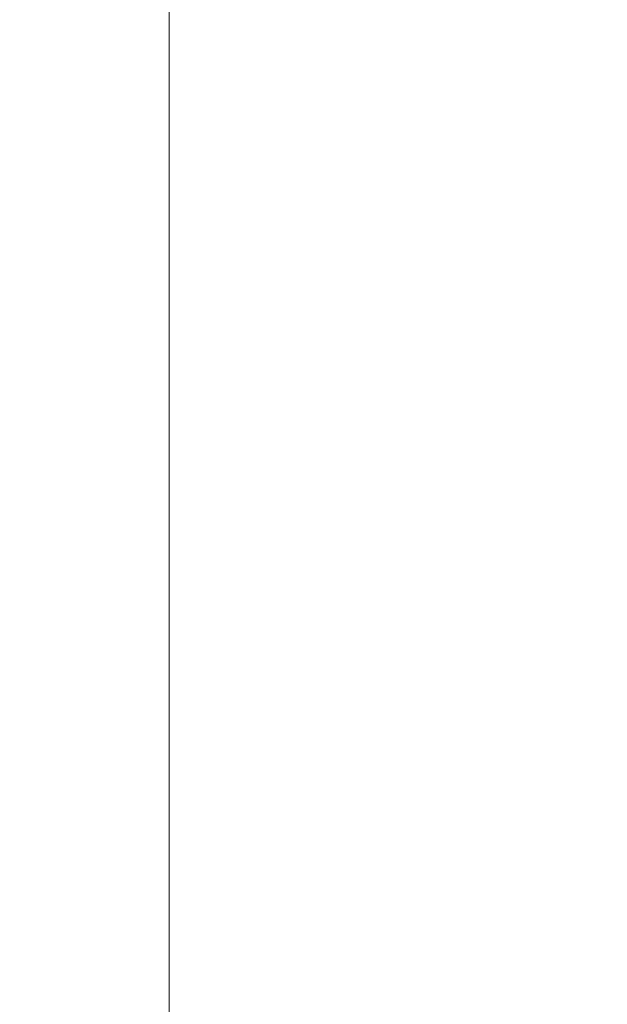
# Model space of a CAD drawing. Header units: millimetres. Extents: x -61176 to 31560, y -11428 to 53287.
# Tile 84 of 124: x -920 to -249, y 23759 to 24882. Entities that reach past the tile are written whole.
import ezdxf

# ---------------------------------------------------------------- set-up
doc = ezdxf.new("R2010")
doc.units = ezdxf.units.MM
doc.layers.add('A-ANNO-DIMS', color=211, linetype='Continuous', lineweight=9)
doc.layers.add('A-ANNO-DIMS-100', color=211, linetype='Continuous', lineweight=9)
doc.styles.add('Trebuchet MS_B', font='txt', dxfattribs={"height": 200})
doc.dimstyles.new('Cotes_linéaires_rouge_2mm', dxfattribs={"dimscale": 304.8, "dimtxt": 206.190181, "dimasz": 0.410105, "dimexe": 0.82021, "dimexo": 0.0625, "dimgap": 0.065617, "dimtad": 1, "dimlfac": 0.001, "dimrnd": 0.01, "dimzin": 0, "dimdsep": 46, "dimtxsty": 'Trebuchet MS_B', "dimblk1": 'OPEN30', "dimblk2": 'OPEN30', "dimsah": 1, "dimcen": 0.09, "dimdle": 0.82021, "dimazin": 0, "dimtfac": 1, "dimtdec": 4, "dimtix": 1, "dimtmove": 0, "dimatfit": 3, "dimfxl": 1.64042, "dimfxlon": 1, "dimtvp": 1, "dimtolj": 1, "dimtzin": 0, "dimarcsym": 2})

# ---------------------------------------------------------------- blocks, each defined once
blk = doc.blocks.new('DIMBLOCK168-Niveau 1')
at = {"layer": 'A-ANNO-DIMS-100'}
for p, q in [((-749.3, 25844), (-749.3, 18694)), ((-249.3, 25594), (-999.3, 25594)), ((-749.3, 25594), (-249.3, 25594)), ((-249.3, 18944), (-999.3, 18944)), ((-749.3, 18944), (-249.3, 18944))]:
    blk.add_line(p, q, dxfattribs=at)
at = {"layer": 'A-ANNO-DIMS-100', "lineweight": 25}
for p, q in [((-749.3, 25594), (-874.3, 25469)), ((-749.3, 25594), (-624.3, 25469)), ((-749.3, 18944), (-874.3, 19069)), ((-749.3, 18944), (-624.3, 19069))]:
    blk.add_line(p, q, dxfattribs=at)
at = {"layer": 'A-ANNO-DIMS-100', "color": 0, "insert": (-1025.2, 21971.9), "char_height": 200, "width": 712.929, "attachment_point": 1, "rotation": 90, "line_spacing_factor": 1.048425, "style": 'Trebuchet MS_B'}
blk.add_mtext('6.65', dxfattribs=at)
blk = doc.blocks.new('_Open30')
at = {"color": 0, "linetype": 'ByBlock', "lineweight": -2}
for p, q in [((-1, 0.2679), (0, 0)), ((0, 0), (-1, -0.2679)), ((0, 0), (-1, 0))]:
    blk.add_line(p, q, dxfattribs=at)

msp = doc.modelspace()

# ---------------------------------------------------------------- dimensions: what is measured, and where the dimension line sits
at = {"layer": 'A-ANNO-DIMS'}
dim = msp.add_linear_dim(base=(-749.25, 18943.989), p1=(-249.25, 25593.989), p2=(-249.25, 18943.989), angle=90, dimstyle='Cotes_linéaires_rouge_2mm', override={"dimpost": '<>', "dimfxl": 6650.000003}, dxfattribs=at)
dim.commit()
dim.dimension.update_dxf_attribs({"geometry": 'DIMBLOCK168-Niveau 1', "text_midpoint": (-873.224, 22268.989)})

doc.saveas('drawing.dxf')
